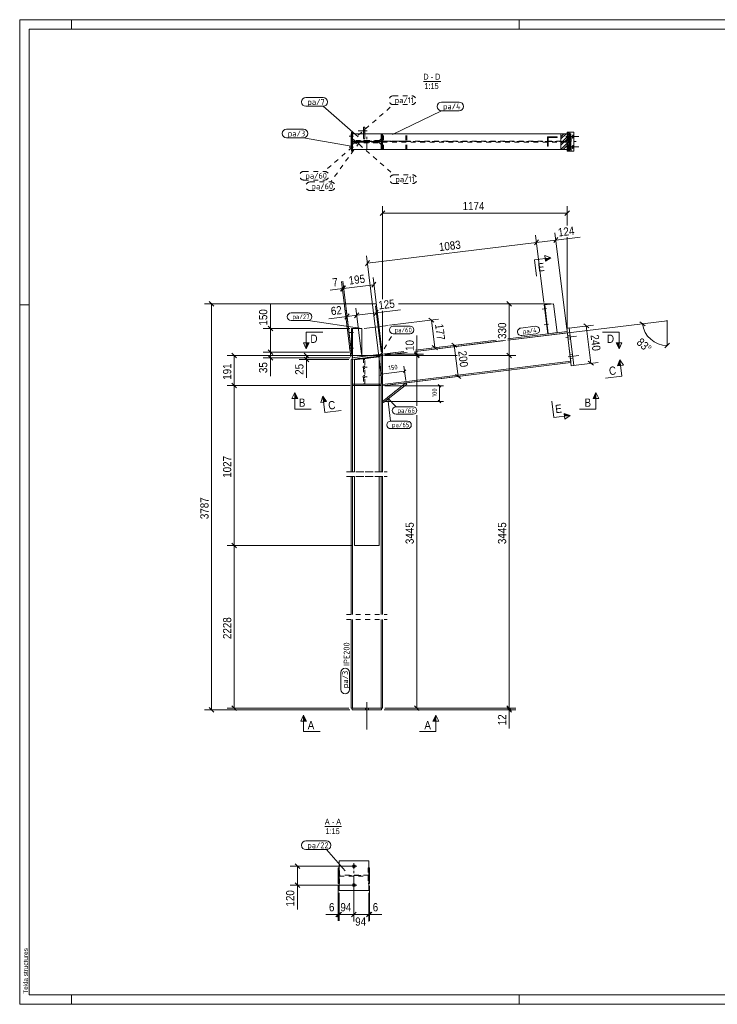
# Model space of a CAD drawing. Header units: millimetres. Extents: x 1 to 593, y 1 to 419.
# Tile 1 of 3: x 1 to 297, y 1 to 419. Entities that reach past the tile are written whole.
import ezdxf

# ---------------------------------------------------------------- set-up
doc = ezdxf.new("R2010")
doc.units = ezdxf.units.MM
for name, pattern in [('XKITLINE00', [0]), ('XKITLINE02', [4, 2, -2]), ('XKITLINE03', [6, 3, -1, 1, -1])]:
    doc.linetypes.add(name, pattern=pattern)
for name, color, linetype, lineweight in [('Bemassung', 1, 'Continuous', 0), ('Schnitt', 6, 'Continuous', 0), ('Schrauben', 7, 'Continuous', 0), ('Teil', 7, 'Continuous', 0), ('Text', 5, 'Continuous', 0), ('Ueberschrift', 7, 'Continuous', 0), ('Zeichnungsrahmen', 3, 'Continuous', 0)]:
    doc.layers.add(name, color=color, linetype=linetype, lineweight=lineweight)
doc.styles.add('ARIAL', font='ARIAL.TTF')
doc.styles.add('ISOCPEUR', font='ISOCPEUR.TTF')

msp = doc.modelspace()

# ---------------------------------------------------------------- hatches: boundary and pattern name
at = {"layer": 'Schnitt'}
for points in [[(223.92, 317.66), (226.4, 317.96), (224.07, 316.42)], [(123.86, 281.8), (122.61, 279.3), (122.61, 281.8)], [(255.31, 281.8), (255.31, 279.3), (254.06, 281.8)], [(254.67, 272), (255.61, 274.63), (255.91, 272.15)], [(117.7, 258.17), (117.7, 260.67), (118.95, 258.17)], [(129.98, 256.69), (129.67, 259.17), (131.22, 256.84)], [(244.28, 258.17), (245.53, 260.67), (245.53, 258.17)], [(232, 251.85), (234.63, 250.92), (232.15, 250.61)], [(121.47, 121.27), (121.47, 123.77), (122.72, 121.27)], [(176.32, 121.27), (177.57, 123.77), (177.57, 121.27)]]:
    msp.add_hatch(color=256, dxfattribs=at).paths.add_polyline_path(points, flags=17)

# ---------------------------------------------------------------- linework, layer by layer
at = {"layer": 'Bemassung', "linetype": 'XKITLINE00', "lineweight": 0}
for p, q in [((154.98, 300.4), (154.98, 339.89)), ((233.27, 331.6), (233.27, 339.89)), ((155.97, 337.83), (153.99, 335.85)), ((154.98, 336.84), (233.27, 336.84)), ((234.26, 337.83), (232.28, 335.85)), ((223.41, 298.89), (219.9, 327.49)), ((223.41, 298.89), (219.9, 327.49)), ((229.36, 326.58), (227.64, 324.37)), ((233.14, 287.66), (228.13, 328.5)), ((228.5, 325.47), (238.84, 326.74)), ((228.5, 325.47), (238.84, 326.74)), ((233.27, 287.67), (233.27, 326.66)), ((148.59, 315.66), (220.27, 324.46)), ((221.13, 325.57), (219.41, 323.36)), ((221.13, 325.57), (219.41, 323.36)), ((220.27, 324.46), (228.5, 325.47)), ((154.86, 264.61), (148.22, 318.69)), ((149.45, 316.76), (147.73, 314.56)), ((154.86, 277.38), (150.91, 309.52)), ((138.81, 305.96), (137.09, 303.75)), ((139.28, 306.02), (137.55, 303.81)), ((139.28, 306.02), (137.55, 303.81)), ((141.53, 275.74), (137.58, 307.88)), ((141.91, 276.46), (138.04, 307.94)), ((141.91, 276.46), (138.04, 307.94)), ((138.41, 304.91), (151.28, 306.49)), ((152.15, 307.6), (150.42, 305.39)), ((137.95, 304.86), (132.77, 304.22)), ((137.95, 304.86), (132.77, 304.22)), ((137.95, 304.86), (138.41, 304.91)), ((138.58, 298.39), (79.38, 298.39)), ((81.44, 299.38), (83.42, 297.4)), ((82.43, 125.97), (82.43, 298.39)), ((107.35, 287.85), (107.35, 298.26)), ((107.35, 287.85), (107.35, 298.26)), ((138.6, 298.39), (138.58, 298.39)), ((152.43, 298.39), (138.6, 298.39)), ((154.31, 277.98), (151.91, 297.55)), ((226.5, 298.39), (161.68, 298.39)), ((226.5, 298.39), (205.67, 298.39)), ((207.73, 299.38), (209.71, 297.4)), ((208.72, 276.38), (208.72, 298.39)), ((139.88, 293), (132.12, 292.05)), ((139.88, 293), (132.12, 292.05)), ((140.74, 294.11), (139.01, 291.9)), ((141.91, 276.46), (139.5, 296.03)), ((139.88, 293), (143.99, 293.51)), ((144.86, 294.61), (143.13, 292.41)), ((144.86, 294.61), (143.13, 292.41)), ((146.03, 276.96), (143.62, 296.54)), ((146.03, 276.96), (143.62, 296.54)), ((143.99, 293.51), (152.28, 294.53)), ((153.14, 295.63), (151.42, 293.42)), ((152.28, 294.53), (162.62, 295.8)), ((152.28, 294.53), (162.62, 295.8)), ((154.98, 277.38), (154.98, 295.46)), ((106.36, 288.84), (108.34, 286.86)), ((147.14, 287.97), (157.37, 289.22)), ((157.92, 289.29), (178.71, 291.84)), ((176.79, 290.61), (174.58, 292.33)), ((175.69, 291.47), (177.12, 279.77)), ((208.12, 282.91), (265.27, 289.93)), ((234.1, 288.11), (244.45, 289.38)), ((242.52, 288.15), (240.32, 289.87)), ((241.42, 289.01), (243.37, 273.13)), ((264.17, 290.79), (266.38, 289.06)), ((265.27, 289.93), (275.69, 291.21)), ((275.69, 280.71), (275.69, 291.21)), ((141.15, 287.85), (104.3, 287.85)), ((107.35, 277.85), (107.35, 287.85)), ((169.52, 277.06), (169.52, 284.87)), ((169.52, 277.06), (169.52, 284.87)), ((168.92, 278.1), (207.16, 282.79)), ((168.92, 278.77), (188.45, 281.17)), ((168.92, 278.77), (180.15, 280.15)), ((178.23, 278.91), (176.02, 280.64)), ((186.53, 279.93), (184.32, 281.66)), ((185.42, 280.79), (187.05, 267.56)), ((274.7, 279.72), (276.68, 281.7)), ((153.98, 276.38), (89.01, 276.38)), ((91.07, 277.37), (93.05, 275.39)), ((92.06, 263.67), (92.06, 276.38)), ((140.81, 277.85), (104.3, 277.85)), ((140.81, 277.85), (104.3, 277.85)), ((106.36, 278.84), (108.34, 276.86)), ((106.36, 278.84), (108.34, 276.86)), ((106.36, 276.47), (108.34, 274.49)), ((107.35, 275.48), (107.35, 277.85)), ((153.98, 276.38), (119.64, 276.38)), ((121.7, 277.37), (123.68, 275.39)), ((122.69, 274.75), (122.69, 276.38)), ((143.02, 275.59), (164.02, 278.17)), ((155.97, 277.18), (164.02, 278.17)), ((155.97, 276.51), (165.44, 277.67)), ((155.98, 277.06), (172.32, 277.06)), ((155.98, 276.38), (186.57, 276.38)), ((155.98, 276.38), (186.57, 276.38)), ((155.98, 276.38), (172.32, 276.38)), ((155.98, 276.38), (172.32, 276.38)), ((168.53, 278.05), (170.51, 276.07)), ((168.53, 277.37), (170.51, 275.39)), ((168.53, 277.37), (170.51, 275.39)), ((169.52, 276.38), (169.52, 277.06)), ((169.52, 255.09), (169.52, 276.38)), ((191.51, 276.38), (211.52, 276.38)), ((191.51, 276.38), (211.52, 276.38)), ((207.73, 277.37), (209.71, 275.39)), ((207.73, 277.37), (209.71, 275.39)), ((208.72, 126.77), (208.72, 276.38)), ((141.15, 275.48), (104.3, 275.48)), ((107.35, 275.48), (107.35, 267.66)), ((107.35, 275.48), (107.35, 267.66)), ((140.65, 274.75), (119.64, 274.75)), ((121.7, 275.74), (123.68, 273.76)), ((122.69, 274.75), (122.69, 266.93)), ((122.69, 274.75), (122.69, 266.93)), ((164.78, 265.83), (164.04, 271.93)), ((236.05, 272.23), (246.4, 273.5)), ((244.47, 272.27), (242.27, 273.99)), ((154.87, 269.2), (153.88, 267.94)), ((154.86, 264.61), (154.11, 270.71)), ((154.37, 268.57), (164.3, 269.79)), ((155.97, 263.74), (190.08, 267.93)), ((164.79, 270.42), (163.81, 269.16)), ((188.15, 266.7), (185.95, 268.42)), ((141.21, 263.67), (89.01, 263.67)), ((141.21, 263.67), (89.01, 263.67)), ((91.07, 264.66), (93.05, 262.68)), ((91.07, 264.66), (93.05, 262.68)), ((92.06, 195.77), (92.06, 263.67)), ((155.98, 263.62), (180.76, 263.62)), ((178.59, 264.19), (179.72, 263.06)), ((179.16, 256.96), (179.16, 263.62)), ((155.98, 256.96), (180.76, 256.96)), ((178.59, 257.52), (179.72, 256.39)), ((169.52, 126.77), (169.52, 251.09)), ((91.07, 196.76), (93.05, 194.78)), ((91.07, 196.76), (93.05, 194.78)), ((142.05, 195.77), (89.01, 195.77)), ((142.05, 195.77), (89.01, 195.77)), ((92.06, 126.77), (92.06, 195.77)), ((141.05, 125.97), (79.38, 125.97)), ((81.44, 126.96), (83.42, 124.98)), ((140.65, 126.77), (89.01, 126.77)), ((91.07, 127.76), (93.05, 125.78)), ((155.58, 125.97), (211.52, 125.97)), ((155.98, 126.77), (211.52, 126.77)), ((155.98, 126.77), (211.52, 126.77)), ((155.98, 126.77), (172.32, 126.77)), ((168.53, 127.76), (170.51, 125.78)), ((207.73, 127.76), (209.71, 125.78)), ((207.73, 127.76), (209.71, 125.78)), ((207.73, 126.96), (209.71, 124.98)), ((208.72, 125.97), (208.72, 126.77)), ((208.72, 125.97), (208.72, 118.15)), ((208.72, 125.97), (208.72, 118.15)), ((141.81, 59.62), (115.76, 59.62)), ((117.82, 60.61), (119.8, 58.63)), ((118.81, 51.62), (118.81, 59.62)), ((141.81, 51.62), (115.76, 51.62)), ((117.82, 52.61), (119.8, 50.63)), ((118.81, 51.62), (118.81, 41.2)), ((118.81, 51.62), (118.81, 41.2)), ((136.14, 51.28), (136.14, 36.38)), ((142.81, 50.62), (142.81, 38.58)), ((142.81, 50.62), (142.81, 44.68)), ((149.48, 51.28), (149.48, 36.38)), ((136.54, 48.28), (136.54, 44.68)), ((136.54, 48.28), (136.54, 36.38)), ((149.08, 48.28), (149.08, 36.13)), ((149.08, 48.28), (149.08, 38.58)), ((136.14, 39.18), (130.92, 39.18)), ((136.14, 39.18), (130.92, 39.18)), ((136.74, 39.78), (135.15, 38.19)), ((137.53, 40.17), (135.55, 38.19)), ((137.14, 39.78), (135.55, 38.19)), ((136.14, 39.18), (136.54, 39.18)), ((136.54, 39.78), (136.54, 36.38)), ((136.54, 39.18), (142.81, 39.18)), ((143.8, 40.17), (141.82, 38.19)), ((143.8, 40.17), (141.82, 38.19)), ((142.81, 39.78), (142.81, 36.13)), ((142.81, 39.18), (149.08, 39.18)), ((150.07, 40.17), (148.09, 38.19)), ((150.07, 40.17), (148.48, 38.58)), ((150.47, 40.17), (148.88, 38.58)), ((149.08, 39.18), (149.48, 39.18)), ((149.48, 39.18), (154.7, 39.18)), ((149.48, 39.18), (154.7, 39.18))]:
    msp.add_line(p, q, dxfattribs=at)
msp.add_arc((275.69, 291.21), 10.5, 187, 270, dxfattribs=at)
at = {"layer": 'Bemassung'}
for p in [(154.98, 336.84), (233.27, 336.84), (220.27, 324.46), (220.27, 324.46), (228.5, 325.47), (148.59, 315.66), (151.28, 306.49), (137.95, 304.86), (138.41, 304.91), (138.41, 304.91), (82.43, 298.39), (208.72, 298.39), (139.88, 293), (143.99, 293.51), (143.99, 293.51), (152.28, 294.53), (175.69, 291.47), (241.42, 289.01), (265.27, 289.93), (275.69, 291.21), (107.35, 287.85), (185.42, 280.79), (275.69, 280.71), (92.06, 276.38), (107.35, 277.85), (107.35, 277.85), (122.69, 276.38), (169.52, 277.06), (169.52, 276.38), (169.52, 276.38), (177.12, 279.77), (208.72, 276.38), (208.72, 276.38), (107.35, 275.48), (122.69, 274.75), (243.37, 273.13), (154.37, 268.57), (164.3, 269.79), (187.05, 267.56), (92.06, 263.67), (92.06, 263.67), (179.16, 263.62), (179.16, 256.96), (92.06, 195.77), (92.06, 195.77), (82.43, 125.97), (92.06, 126.77), (169.52, 126.77), (208.72, 126.77), (208.72, 126.77), (208.72, 125.97), (118.81, 59.62), (118.81, 51.62), (136.14, 39.18), (136.54, 39.18), (136.54, 39.18), (142.81, 39.18), (142.81, 39.18), (149.08, 39.18), (149.08, 39.18), (149.48, 39.18)]:
    msp.add_point(p, dxfattribs=at)
at = {"layer": 'Schnitt', "linetype": 'XKITLINE00', "lineweight": 0}
for p, q in [((219.45, 317.11), (226.4, 317.96)), ((224.07, 316.42), (223.77, 318.9)), ((223.77, 318.9), (226.4, 317.96)), ((226.4, 317.96), (224.07, 316.42)), ((219.45, 317.11), (220.31, 310.16)), ((122.61, 286.3), (129.61, 286.3)), ((122.61, 286.3), (122.61, 279.3)), ((255.31, 286.3), (248.31, 286.3)), ((255.31, 286.3), (255.31, 279.3)), ((122.61, 279.3), (121.36, 281.8)), ((123.86, 281.8), (121.36, 281.8)), ((122.61, 279.3), (123.86, 281.8)), ((254.06, 281.8), (256.56, 281.8)), ((255.31, 279.3), (254.06, 281.8)), ((256.56, 281.8), (255.31, 279.3)), ((255.61, 274.63), (254.67, 272)), ((254.67, 272), (257.16, 272.31)), ((255.61, 274.63), (257.16, 272.31)), ((256.46, 267.69), (255.61, 274.63)), ((256.46, 267.69), (249.52, 266.83)), ((116.45, 258.17), (117.7, 260.67)), ((117.7, 260.67), (118.95, 258.17)), ((117.7, 253.67), (117.7, 260.67)), ((128.74, 256.54), (129.67, 259.17)), ((129.67, 259.17), (131.22, 256.84)), ((130.53, 252.22), (129.67, 259.17)), ((245.53, 260.67), (244.28, 258.17)), ((245.53, 260.67), (246.78, 258.17)), ((245.53, 253.67), (245.53, 260.67)), ((118.95, 258.17), (116.45, 258.17)), ((131.22, 256.84), (128.74, 256.54)), ((227.69, 250.06), (226.83, 257.01)), ((244.28, 258.17), (246.78, 258.17)), ((117.7, 253.67), (124.7, 253.67)), ((130.53, 252.22), (137.47, 253.08)), ((227.69, 250.06), (234.63, 250.92)), ((234.63, 250.92), (232, 251.85)), ((232, 251.85), (232.3, 249.37)), ((234.63, 250.92), (232.3, 249.37)), ((245.53, 253.67), (238.53, 253.67)), ((120.22, 121.27), (121.47, 123.77)), ((122.72, 121.27), (120.22, 121.27)), ((121.47, 123.77), (122.72, 121.27)), ((121.47, 116.77), (121.47, 123.77)), ((177.57, 123.77), (176.32, 121.27)), ((176.32, 121.27), (178.82, 121.27)), ((177.57, 123.77), (178.82, 121.27)), ((177.57, 116.77), (177.57, 123.77)), ((121.47, 116.77), (128.47, 116.77)), ((177.57, 116.77), (170.57, 116.77))]:
    msp.add_line(p, q, dxfattribs=at)
at = {"layer": 'Schrauben', "linetype": 'XKITLINE00', "lineweight": 0}
for p, q in [((147.38, 372.22), (146.85, 372.22)), ((147.38, 372.22), (146.85, 372.22)), ((142.68, 369.57), (140.81, 369.57)), ((142.68, 369.57), (140.81, 369.57)), ((142.15, 370.04), (141.81, 370.04)), ((142.15, 370.04), (141.81, 370.04)), ((142.15, 369.1), (141.81, 369.1)), ((142.15, 369.1), (141.81, 369.1)), ((148.45, 371.76), (144.58, 371.76)), ((148.45, 371.76), (144.58, 371.76)), ((147.38, 371.29), (146.85, 371.29)), ((147.38, 371.29), (146.85, 371.29)), ((232.71, 369.44), (237.21, 369.44)), ((233.72, 369.44), (238.22, 369.44)), ((234.56, 369.81), (234.54, 369.47)), ((234.54, 369.47), (234.55, 369.12)), ((234.55, 369.12), (234.6, 368.77)), ((234.63, 370.17), (234.56, 369.81)), ((234.6, 368.77), (234.63, 368.7)), ((234.67, 370.1), (234.63, 370.17)), ((234.63, 368.7), (234.71, 369.06)), ((234.71, 369.75), (234.67, 370.1)), ((234.72, 369.4), (234.71, 369.75)), ((234.71, 369.06), (234.72, 369.4)), ((235.56, 369.81), (235.55, 369.47)), ((235.55, 369.47), (235.56, 369.12)), ((235.64, 370.17), (235.56, 369.81)), ((235.56, 369.12), (235.6, 368.77)), ((235.6, 368.77), (235.64, 368.7)), ((235.68, 370.1), (235.64, 370.17)), ((235.64, 368.7), (235.72, 369.06)), ((235.72, 369.75), (235.68, 370.1)), ((235.73, 369.4), (235.72, 369.75)), ((235.72, 369.06), (235.73, 369.4)), ((142.68, 364.9), (140.81, 364.9)), ((142.68, 364.9), (140.81, 364.9)), ((142.15, 365.37), (141.81, 365.37)), ((142.15, 365.37), (141.81, 365.37)), ((142.15, 364.44), (141.81, 364.44)), ((142.15, 364.44), (141.81, 364.44)), ((232.71, 365.04), (237.21, 365.04)), ((233.72, 365.04), (238.22, 365.04)), ((234.56, 365.41), (234.54, 365.07)), ((234.54, 365.07), (234.55, 364.72)), ((234.55, 364.72), (234.6, 364.37)), ((234.63, 365.77), (234.56, 365.41)), ((234.6, 364.37), (234.63, 364.3)), ((234.67, 365.7), (234.63, 365.77)), ((234.63, 364.3), (234.71, 364.66)), ((234.71, 365.35), (234.67, 365.7)), ((234.72, 365), (234.71, 365.35)), ((234.71, 364.66), (234.72, 365)), ((235.56, 365.41), (235.55, 365.07)), ((235.55, 365.07), (235.56, 364.72)), ((235.64, 365.77), (235.56, 365.41)), ((235.56, 364.72), (235.6, 364.37)), ((235.6, 364.37), (235.64, 364.3)), ((235.68, 365.7), (235.64, 365.77)), ((235.64, 364.3), (235.72, 364.66)), ((235.72, 365.35), (235.68, 365.7)), ((235.73, 365), (235.72, 365.35)), ((235.72, 364.66), (235.73, 365)), ((224.53, 296.34), (222.68, 296.11)), ((223.95, 296.74), (223.68, 296.71)), ((224.06, 295.81), (223.79, 295.78)), ((225.34, 289.73), (223.49, 289.5)), ((224.76, 290.12), (224.49, 290.09)), ((224.87, 289.2), (224.61, 289.16)), ((142.68, 286.18), (140.81, 286.18)), ((142.68, 286.18), (140.81, 286.18)), ((142.15, 286.65), (141.81, 286.65)), ((142.15, 286.65), (141.81, 286.65)), ((142.15, 285.71), (141.81, 285.71)), ((142.15, 285.71), (141.81, 285.71)), ((232.71, 284.05), (237.21, 284.6)), ((232.71, 284.05), (237.21, 284.6)), ((233.49, 284.88), (234.54, 285.01)), ((233.49, 284.88), (234.54, 285.01)), ((233.66, 283.43), (234.72, 283.56)), ((233.66, 283.43), (234.72, 283.56)), ((142.68, 279.51), (140.81, 279.51)), ((142.68, 279.51), (140.81, 279.51)), ((142.15, 279.98), (141.81, 279.98)), ((142.15, 279.98), (141.81, 279.98)), ((142.15, 279.05), (141.81, 279.05)), ((142.15, 279.05), (141.81, 279.05)), ((233.72, 275.84), (238.22, 276.4)), ((233.72, 275.84), (238.22, 276.4)), ((234.49, 276.68), (235.55, 276.81)), ((234.49, 276.68), (235.55, 276.81)), ((234.67, 275.22), (235.73, 275.35)), ((234.67, 275.22), (235.73, 275.35)), ((147.68, 125.97), (147.68, 126.77)), ((147.68, 125.97), (147.68, 126.77)), ((148.31, 117.63), (148.31, 129.3)), ((148.31, 117.63), (148.31, 129.3)), ((148.95, 125.97), (148.95, 126.77)), ((148.95, 125.97), (148.95, 126.77)), ((144.08, 59.62), (141.54, 59.62)), ((142.81, 60.88), (142.81, 58.35)), ((144.08, 51.62), (141.54, 51.62)), ((142.81, 52.88), (142.81, 50.35))]:
    msp.add_line(p, q, dxfattribs=at)
at = {"layer": 'Schrauben', "linetype": 'XKITLINE02', "lineweight": 0}
for p, q in [((147.38, 271.91), (146.85, 271.91)), ((148.45, 271.44), (144.58, 271.44)), ((147.38, 270.97), (146.85, 270.97)), ((147.38, 267.91), (146.85, 267.91)), ((148.45, 267.44), (144.58, 267.44)), ((147.38, 266.97), (146.85, 266.97))]:
    msp.add_line(p, q, dxfattribs=at)
at = {"layer": 'Schrauben', "linetype": 'XKITLINE00', "lineweight": 0}
for centre in [(142.81, 59.62), (142.81, 51.62)]:
    msp.add_circle(centre, 0.633, dxfattribs=at)
at = {"layer": 'Teil', "linetype": 'XKITLINE00', "lineweight": 0}
for p, q in [((146.85, 373.42), (146.85, 370.57)), ((147.38, 373.42), (146.85, 373.42)), ((147.38, 370.57), (147.38, 373.42)), ((141.65, 370.57), (141.81, 370.57)), ((141.65, 370.57), (141.65, 363.9)), ((142.07, 371.24), (141.81, 370.98)), ((141.96, 371.24), (141.81, 371.09)), ((141.81, 363.24), (141.81, 371.24)), ((141.81, 371.24), (142.15, 371.24)), ((142.15, 371.09), (141.81, 370.76)), ((142.15, 370.98), (141.81, 370.64)), ((142.15, 370.75), (141.81, 370.42)), ((142.15, 370.64), (141.81, 370.31)), ((142.15, 370.42), (141.81, 370.08)), ((142.15, 370.3), (141.81, 369.97)), ((142.15, 370.08), (141.81, 369.75)), ((142.15, 369.97), (141.81, 369.63)), ((142.15, 369.74), (141.81, 369.41)), ((142.15, 369.63), (141.81, 369.3)), ((142.15, 369.41), (141.81, 369.07)), ((142.15, 369.29), (141.81, 368.96)), ((142.15, 369.07), (141.81, 368.74)), ((142.15, 368.96), (141.81, 368.62)), ((142.15, 368.73), (141.81, 368.4)), ((142.15, 368.62), (141.81, 368.29)), ((142.15, 368.4), (141.81, 368.06)), ((142.15, 368.28), (141.81, 367.95)), ((142.15, 368.06), (141.81, 367.73)), ((142.15, 367.95), (141.81, 367.61)), ((142.15, 371.24), (142.15, 363.24)), ((142.15, 370.57), (154.52, 370.57)), ((154.44, 363.9), (154.44, 370.57)), ((154.52, 363.9), (154.52, 370.57)), ((154.98, 370.57), (154.52, 370.57)), ((154.98, 363.9), (154.98, 370.57)), ((154.98, 370.57), (233.31, 370.57)), ((224.95, 365.24), (224.95, 369.24)), ((224.95, 369.24), (228.98, 369.24)), ((225.26, 368.97), (224.99, 369.24)), ((225.22, 365.24), (225.22, 368.97)), ((225.22, 368.97), (228.98, 368.97)), ((225.3, 368.97), (225.3, 365.24)), ((226.61, 368.97), (226.34, 369.24)), ((228.98, 369.24), (229.01, 369.24)), ((228.98, 369.24), (228.98, 368.97)), ((229.01, 368.97), (228.98, 368.97)), ((229.01, 369.24), (229.01, 368.97)), ((230.65, 369.27), (231.94, 370.57)), ((230.65, 368.38), (232.84, 370.57)), ((230.65, 363.9), (230.65, 370.57)), ((230.65, 366.59), (233.31, 369.25)), ((230.65, 365.69), (233.31, 368.35)), ((233.31, 370.84), (233.71, 371.24)), ((233.31, 370.47), (234.07, 371.24)), ((233.31, 363.24), (233.31, 371.24)), ((236.11, 371.24), (233.31, 371.24)), ((233.31, 369.75), (234.38, 370.82)), ((233.31, 363.9), (233.31, 370.57)), ((233.31, 369.39), (234.38, 370.46)), ((233.31, 368.66), (234.38, 369.74)), ((233.31, 368.3), (234.38, 369.38)), ((233.31, 367.58), (234.38, 368.65)), ((233.31, 367.22), (234.38, 368.29)), ((234.38, 371.24), (234.38, 363.24)), ((236.11, 371.24), (236.11, 363.24)), ((141.65, 363.9), (141.81, 363.9)), ((142.15, 367.72), (141.81, 367.39)), ((142.15, 367.61), (141.81, 367.28)), ((142.15, 367.39), (141.81, 367.05)), ((142.15, 367.27), (141.81, 366.94)), ((142.15, 367.05), (141.81, 366.72)), ((142.15, 366.94), (141.81, 366.6)), ((142.15, 366.71), (141.81, 366.38)), ((142.15, 366.6), (141.81, 366.27)), ((142.15, 366.38), (141.81, 366.04)), ((142.15, 366.26), (141.81, 365.93)), ((142.15, 366.04), (141.81, 365.7)), ((142.15, 365.93), (141.81, 365.59)), ((142.15, 365.7), (141.81, 365.37)), ((142.15, 365.59), (141.81, 365.26)), ((142.15, 365.36), (141.81, 365.03)), ((142.15, 365.25), (141.81, 364.92)), ((142.15, 365.03), (141.81, 364.69)), ((142.15, 364.92), (141.81, 364.58)), ((142.15, 364.69), (141.81, 364.36)), ((142.15, 364.58), (141.81, 364.25)), ((142.15, 364.35), (141.81, 364.02)), ((142.15, 364.24), (141.81, 363.91)), ((142.15, 364.02), (141.81, 363.68)), ((142.15, 363.91), (141.81, 363.57)), ((142.15, 363.68), (141.81, 363.35)), ((142.32, 367.24), (142.15, 367.4)), ((142.15, 367.07), (142.15, 367.4)), ((142.15, 367.4), (146.15, 367.4)), ((142.26, 367.07), (142.15, 367.18)), ((146.15, 367.07), (142.15, 367.07)), ((154.52, 363.9), (142.15, 363.9)), ((142.32, 367.35), (142.26, 367.4)), ((142.6, 367.07), (142.32, 367.35)), ((142.48, 367.07), (142.32, 367.24)), ((142.82, 367.07), (142.49, 367.4)), ((142.93, 367.07), (142.6, 367.4)), ((143.16, 367.07), (142.82, 367.4)), ((143.27, 367.07), (142.94, 367.4)), ((143.49, 367.07), (143.16, 367.4)), ((143.61, 367.07), (143.27, 367.4)), ((143.83, 367.07), (143.5, 367.4)), ((143.94, 367.07), (143.61, 367.4)), ((144.17, 367.07), (143.83, 367.4)), ((144.28, 367.07), (143.95, 367.4)), ((144.5, 367.07), (144.17, 367.4)), ((144.62, 367.07), (144.28, 367.4)), ((144.84, 367.07), (144.51, 367.4)), ((144.95, 367.07), (144.62, 367.4)), ((145.18, 367.07), (144.84, 367.4)), ((145.29, 367.07), (144.96, 367.4)), ((145.51, 367.07), (145.18, 367.4)), ((145.63, 367.07), (145.29, 367.4)), ((145.85, 367.07), (145.52, 367.4)), ((145.96, 367.07), (145.63, 367.4)), ((146.15, 367.11), (145.85, 367.4)), ((146.15, 367.22), (145.97, 367.4)), ((146.15, 367.07), (146.15, 367.4)), ((154.98, 363.9), (154.52, 363.9)), ((233.31, 363.9), (154.98, 363.9)), ((225.22, 366.31), (224.95, 366.58)), ((224.95, 366.58), (224.95, 366.58)), ((224.95, 365.24), (224.95, 365.24)), ((224.95, 365.24), (224.95, 365.24)), ((225.3, 365.24), (224.95, 365.24)), ((230.65, 363.9), (233.31, 366.56)), ((231.54, 363.9), (233.31, 365.66)), ((233.31, 366.49), (234.38, 367.57)), ((233.31, 366.13), (234.38, 367.21)), ((233.31, 365.41), (234.38, 366.48)), ((233.31, 365.04), (234.38, 366.12)), ((233.31, 364.32), (234.38, 365.4)), ((233.31, 363.96), (234.38, 365.03)), ((233.31, 363.24), (234.38, 364.31)), ((233.67, 363.24), (234.38, 363.95)), ((142.15, 363.57), (141.81, 363.24)), ((142.15, 363.24), (141.81, 363.24)), ((142.15, 363.34), (142.04, 363.24)), ((233.31, 363.24), (233.31, 363.24)), ((236.11, 363.24), (233.31, 363.24)), ((233.67, 363.24), (233.67, 363.24)), ((227.5, 298.39), (223.53, 297.9)), ((223.53, 297.9), (225.04, 285.66)), ((223.8, 297.93), (225.3, 285.69)), ((227.5, 298.39), (229.01, 286.15)), ((141.81, 287.85), (142.15, 287.85)), ((141.81, 287.85), (141.81, 277.85)), ((142.15, 287.85), (146.15, 287.85)), ((142.15, 277.85), (142.15, 287.85)), ((146.15, 287.85), (146.15, 275.97)), ((233.27, 286.67), (208.12, 283.58)), ((233.34, 286.11), (208.12, 283.01)), ((234.16, 288.12), (233.1, 287.99)), ((233.1, 287.99), (235.05, 272.11)), ((236.11, 272.24), (234.16, 288.12)), ((203.22, 282.98), (168.92, 278.77)), ((206.34, 282.79), (168.92, 278.2)), ((141.81, 277.85), (142.15, 277.85)), ((142.03, 275.47), (154.44, 276.99)), ((154.52, 276.33), (142.11, 274.8)), ((142.15, 277.85), (142.15, 275.48)), ((154.98, 276.38), (154.41, 276.31)), ((154.41, 276.31), (154.41, 227.1)), ((154.44, 276.99), (154.52, 276.33)), ((164.02, 278.17), (154.98, 277.06)), ((164.62, 277.67), (154.98, 276.48)), ((154.98, 276.42), (154.98, 277.06)), ((154.98, 276.38), (154.98, 276.42)), ((154.98, 227.1), (154.98, 276.38)), ((142.21, 274.82), (141.65, 274.75)), ((141.65, 274.75), (141.65, 227.1)), ((142.11, 274.8), (142.03, 275.47)), ((142.21, 274.82), (142.21, 227.1)), ((153.58, 275.88), (143.05, 274.59)), ((143.05, 274.59), (143.05, 264.34)), ((153.58, 275.88), (153.58, 264.34)), ((234.82, 274), (154.98, 264.19)), ((154.98, 263.62), (234.89, 273.43)), ((235.05, 272.11), (236.11, 272.24)), ((142.21, 263.67), (142.21, 264.34)), ((142.21, 264.34), (154.41, 264.34)), ((154.41, 263.67), (142.21, 263.67)), ((143.05, 263.67), (143.05, 227.1)), ((153.58, 263.67), (153.58, 227.1)), ((154.41, 264.34), (154.41, 263.67)), ((164.91, 264.84), (154.98, 256.96)), ((154.98, 264.19), (154.98, 263.62)), ((165.32, 264.32), (155.4, 256.43)), ((164.91, 264.84), (165.32, 264.32)), ((154.98, 256.96), (155.4, 256.43)), ((141.65, 225.1), (141.65, 166.43)), ((142.21, 225.1), (142.21, 166.43)), ((143.05, 225.1), (143.05, 195.77)), ((153.58, 225.1), (153.58, 195.77)), ((154.41, 225.1), (154.41, 166.43)), ((154.98, 166.43), (154.98, 225.1)), ((153.58, 195.77), (143.05, 195.77)), ((141.65, 164.43), (141.65, 126.77)), ((142.21, 164.43), (142.21, 126.77)), ((154.41, 164.43), (154.41, 126.77)), ((154.98, 126.77), (154.98, 164.43)), ((141.65, 126.77), (142.05, 126.77)), ((154.58, 126.77), (142.05, 126.77)), ((142.05, 126.77), (142.05, 125.97)), ((154.58, 125.97), (142.05, 125.97)), ((154.98, 126.77), (154.58, 126.77)), ((154.58, 126.77), (154.58, 125.97)), ((136.14, 58.95), (136.54, 58.95)), ((136.14, 58.95), (136.14, 52.28)), ((149.08, 61.95), (136.54, 61.95)), ((136.54, 61.95), (136.54, 49.28)), ((149.08, 61.95), (149.08, 49.28)), ((149.48, 58.95), (149.08, 58.95)), ((149.48, 52.28), (149.48, 58.95)), ((136.14, 52.28), (136.54, 52.28)), ((149.48, 52.28), (149.08, 52.28)), ((149.08, 49.28), (136.54, 49.28))]:
    msp.add_line(p, q, dxfattribs=at)
at = {"layer": 'Teil', "linetype": 'XKITLINE02', "lineweight": 0}
for p, q in [((141.81, 370.57), (142.21, 370.57)), ((142.03, 370.57), (142.15, 370.57)), ((142.03, 363.9), (142.03, 370.57)), ((142.11, 363.9), (142.11, 370.57)), ((142.21, 368.49), (142.21, 370.57)), ((142.21, 370.57), (154.41, 370.57)), ((142.21, 367.42), (142.21, 370.57)), ((143.01, 367.69), (142.21, 368.49)), ((146.85, 370.57), (146.85, 367.69)), ((146.85, 368.36), (147.38, 368.36)), ((147.38, 370.57), (147.38, 367.69)), ((154.41, 368.49), (153.61, 367.69)), ((154.41, 370.57), (154.41, 368.49)), ((154.41, 370.57), (154.41, 367.42)), ((154.41, 370.57), (154.44, 370.57)), ((154.52, 370.57), (154.44, 370.57)), ((165.32, 370.57), (154.98, 370.57)), ((154.98, 363.9), (154.98, 370.57)), ((154.98, 363.9), (154.98, 370.57)), ((155.4, 363.9), (155.4, 370.57)), ((164.91, 363.9), (164.91, 370.57)), ((165.32, 363.9), (165.32, 370.57)), ((225.04, 365.24), (225.04, 369.24)), ((234.89, 370.57), (233.31, 370.57)), ((233.34, 367.42), (233.34, 370.57)), ((234.82, 370.57), (234.82, 367.42)), ((234.89, 363.9), (234.89, 370.57)), ((235.05, 363.24), (235.05, 371.24)), ((141.81, 363.9), (142.21, 363.9)), ((142.15, 363.9), (142.03, 363.9)), ((154.41, 367.42), (142.21, 367.42)), ((142.21, 363.9), (142.21, 367.05)), ((142.21, 367.05), (154.41, 367.05)), ((142.21, 365.98), (143.01, 366.78)), ((142.21, 363.9), (142.21, 365.98)), ((154.41, 363.9), (142.21, 363.9)), ((153.61, 367.69), (143.01, 367.69)), ((143.01, 366.78), (153.61, 366.78)), ((153.58, 367.69), (143.05, 367.69)), ((143.05, 367.69), (143.05, 367.42)), ((143.05, 367.42), (153.58, 367.42)), ((153.58, 367.05), (143.05, 367.05)), ((143.05, 367.05), (143.05, 366.78)), ((143.05, 366.78), (153.58, 366.78)), ((146.85, 367.69), (147.38, 367.69)), ((153.58, 367.42), (153.58, 367.69)), ((153.58, 366.78), (153.58, 367.05)), ((153.61, 366.78), (154.41, 365.98)), ((154.41, 367.05), (154.41, 363.9)), ((154.41, 365.98), (154.41, 363.9)), ((154.41, 363.9), (154.44, 363.9)), ((154.52, 363.9), (154.44, 363.9)), ((154.98, 367.44), (164.91, 367.44)), ((154.98, 367.44), (154.98, 367.04)), ((154.98, 367.44), (154.98, 367.04)), ((234.82, 367.42), (154.98, 367.42)), ((154.98, 367.05), (234.82, 367.05)), ((154.98, 367.04), (164.91, 367.04)), ((154.98, 363.9), (165.32, 363.9)), ((164.91, 367.44), (164.91, 367.04)), ((233.34, 363.9), (233.31, 363.9)), ((234.89, 363.9), (233.31, 363.9)), ((233.34, 363.9), (233.34, 367.05)), ((234.82, 367.05), (234.82, 363.9)), ((142.15, 287.85), (142.15, 277.85)), ((229.01, 286.15), (225.04, 285.66)), ((234.89, 273.43), (233.27, 286.67)), ((146.15, 275.97), (142.15, 275.48)), ((154.41, 276.31), (142.21, 274.82)), ((154.98, 264.25), (154.98, 276.42)), ((143.05, 274.59), (153.58, 275.88)), ((143.05, 274.59), (143.05, 227.1)), ((146.85, 275.37), (146.85, 264.37)), ((147.38, 275.37), (146.85, 275.37)), ((146.85, 274.71), (147.38, 274.71)), ((147.38, 264.37), (147.38, 275.37)), ((153.58, 275.88), (153.58, 227.1)), ((154.41, 264.34), (142.21, 264.34)), ((142.21, 263.67), (142.21, 264.34)), ((142.21, 263.67), (154.41, 263.67)), ((143.01, 263.67), (143.01, 264.34)), ((143.01, 263.67), (143.01, 264.34)), ((143.05, 264.34), (143.05, 263.67)), ((146.85, 264.37), (147.38, 264.37)), ((153.58, 264.34), (153.58, 263.67)), ((153.61, 263.67), (153.61, 264.34)), ((153.61, 263.67), (153.61, 264.34)), ((154.41, 263.67), (154.41, 264.34)), ((164.91, 264.84), (154.98, 256.96)), ((154.98, 263.62), (164.91, 264.84)), ((154.98, 264.25), (154.98, 264.19)), ((154.98, 264.19), (154.98, 264.25)), ((154.98, 256.96), (154.98, 263.62)), ((139.65, 227.1), (156.98, 227.1)), ((141.05, 227.1), (155.58, 227.1)), ((141.05, 227.1), (155.58, 227.1)), ((139.65, 225.1), (156.98, 225.1)), ((141.05, 225.1), (155.58, 225.1)), ((141.05, 225.1), (155.58, 225.1)), ((143.05, 225.1), (143.05, 195.77)), ((153.58, 225.1), (153.58, 195.77)), ((143.05, 195.77), (153.58, 195.77)), ((139.65, 166.43), (156.98, 166.43)), ((139.65, 164.43), (156.98, 164.43)), ((142.05, 126.77), (154.58, 126.77)), ((136.54, 58.95), (136.71, 58.95)), ((136.71, 55.8), (136.71, 58.95)), ((149.08, 58.95), (148.91, 58.95)), ((148.91, 58.95), (148.91, 55.8)), ((148.91, 55.8), (136.71, 55.8)), ((136.71, 52.28), (136.71, 55.43)), ((136.71, 55.43), (148.91, 55.43)), ((148.91, 55.43), (148.91, 52.28)), ((136.54, 52.28), (136.71, 52.28)), ((149.08, 52.28), (148.91, 52.28))]:
    msp.add_line(p, q, dxfattribs=at)
at = {"layer": 'Teil', "linetype": 'XKITLINE03', "lineweight": 0}
for p, q in [((148.31, 364.24), (148.31, 370.24)), ((151.31, 367.24), (145.31, 367.24)), ((152, 367.24), (237.06, 367.24)), ((227.39, 367.24), (226.97, 367.24)), ((142.81, 52.62), (142.81, 58.62)), ((145.81, 55.62), (139.81, 55.62))]:
    msp.add_line(p, q, dxfattribs=at)
at = {"layer": 'Text', "linetype": 'XKITLINE00', "lineweight": 0}
for p, q in [((122.48, 385.92), (129.7, 385.92)), ((122.48, 382.22), (129.7, 382.22)), ((144.55, 369.23), (129.7, 382.22)), ((180, 384.04), (187.43, 384.04)), ((159.21, 370.19), (180, 380.34)), ((180, 380.34), (187.43, 380.34)), ((114.18, 372.54), (121.39, 372.54)), ((114.18, 368.84), (121.39, 368.84)), ((141.68, 365.26), (121.39, 368.84)), ((116.12, 294.49), (123.34, 294.49)), ((123.34, 291.29), (116.12, 291.29)), ((146.15, 287.85), (123.34, 291.29)), ((159.47, 288.89), (166.69, 288.89)), ((213.64, 288.09), (219.78, 288.84)), ((166.69, 285.69), (159.47, 285.69)), ((220.17, 285.66), (214.03, 284.91)), ((156.99, 258.55), (160.69, 254.69)), ((157.18, 258.22), (158.35, 248.59)), ((160.69, 254.69), (167.91, 254.69)), ((167.91, 251.49), (160.69, 251.49)), ((158.35, 248.59), (165.57, 248.59)), ((165.57, 245.39), (158.35, 245.39)), ((137.22, 134.62), (137.22, 141.83)), ((140.92, 141.83), (140.92, 134.62)), ((122.42, 70.35), (131.14, 70.35)), ((122.42, 66.65), (131.14, 66.65)), ((139.07, 57.63), (131.14, 66.65))]:
    msp.add_line(p, q, dxfattribs=at)
at = {"layer": 'Text', "linetype": 'XKITLINE02', "lineweight": 0}
for p, q in [((159.52, 386.67), (167.38, 386.67)), ((144.67, 369.97), (159.52, 382.97)), ((159.52, 382.97), (167.38, 382.97)), ((145.17, 367.62), (130.32, 354.62)), ((145.17, 366.98), (132.95, 350.13)), ((144.97, 366.12), (159.82, 353.12)), ((121.61, 354.62), (130.32, 354.62)), ((159.82, 353.12), (167.68, 353.12)), ((121.61, 350.92), (130.32, 350.92)), ((124.23, 350.13), (132.95, 350.13)), ((159.82, 349.42), (167.68, 349.42)), ((124.23, 346.43), (132.95, 346.43)), ((153.58, 275.88), (159.47, 285.69))]:
    msp.add_line(p, q, dxfattribs=at)
at = {"layer": 'Text', "linetype": 'XKITLINE00', "lineweight": 0}
for centre, radius, start, end in [((122.48, 384.07), 1.85, 90, 270), ((129.7, 384.07), 1.85, 270, 90), ((180, 382.19), 1.85, 90, 270), ((187.43, 382.19), 1.85, 270, 90), ((114.18, 370.69), 1.85, 90, 270), ((121.39, 370.69), 1.85, 270, 90), ((116.12, 292.89), 1.6, 90, 270), ((123.34, 292.89), 1.6, 270, 90), ((159.47, 287.29), 1.6, 90, 270), ((166.69, 287.29), 1.6, 270, 90), ((219.98, 287.25), 1.6, 277, 97), ((213.84, 286.5), 1.6, 97, 277), ((160.69, 253.09), 1.6, 90, 270), ((167.91, 253.09), 1.6, 270, 90), ((158.35, 246.99), 1.6, 90, 270), ((165.57, 246.99), 1.6, 270, 90), ((139.07, 141.83), 1.85, 0, 180), ((139.07, 134.62), 1.85, 180, 0), ((122.42, 68.5), 1.85, 90, 270), ((131.14, 68.5), 1.85, 270, 90)]:
    msp.add_arc(centre, radius, start, end, dxfattribs=at)
at = {"layer": 'Text', "linetype": 'XKITLINE02', "lineweight": 0}
for centre, start, end in [((159.52, 384.82), 90, 270), ((167.38, 384.82), 270, 90), ((121.61, 352.77), 90, 270), ((130.32, 352.77), 270, 90), ((159.82, 351.27), 90, 270), ((167.68, 351.27), 270, 90), ((124.23, 348.28), 90, 270), ((132.95, 348.28), 270, 90)]:
    msp.add_arc(centre, 1.85, start, end, dxfattribs=at)
at = {"layer": 'Ueberschrift', "linetype": 'XKITLINE00', "lineweight": 0}
for p, q in [((172.27, 392.82), (179.69, 392.82)), ((130.47, 76.5), (137.53, 76.5))]:
    msp.add_line(p, q, dxfattribs=at)
at = {"layer": 'Zeichnungsrahmen', "linetype": 'XKITLINE00', "lineweight": 0}
for p, q in [((593, 419), (1, 419)), ((1, 419), (1, 1)), ((23, 415), (23, 419)), ((213, 415), (213, 419)), ((589, 415), (5, 415)), ((5, 415), (5, 5)), ((5, 298), (1, 298)), ((5, 5), (589, 5)), ((23, 1), (23, 5)), ((213, 1), (213, 5)), ((1, 1), (593, 1))]:
    msp.add_line(p, q, dxfattribs=at)

# ---------------------------------------------------------------- texts
at = {"layer": 'Bemassung', "style": 'ARIAL', "width": 0.85}
for s, p in [('1174', (188.93, 338.14)), ('6', (132.23, 40.48)), ('94', (137.08, 40.48)), ('6', (150.79, 40.48)), ('94', (143.35, 34.38))]:
    msp.add_text(s, height=3.5, dxfattribs=at).set_placement(p)
at = {"layer": 'Bemassung', "width": 0.85}
for s, height, rotation, style, p in [('124', 3.5, 7.0015, 'ARIAL', (229.65, 326.92)), ('1083', 3.5, 7.0015, 'ARIAL', (179.12, 320.72)), ('7', 3.5, 7.0015, 'ARIAL', (133.91, 305.67)), ('195', 3.5, 7.0015, 'ARIAL', (140.83, 306.52)), ('62', 3.5, 7.0015, 'ARIAL', (133.26, 293.5)), ('125', 3.5, 7.0015, 'ARIAL', (153.43, 295.98)), ('150', 3.5, 90.0002, 'ARIAL', (106.05, 289.16)), ('177', 3.5, -82.9987, 'ARIAL', (177.22, 289.65)), ('330', 3.5, 90.0002, 'ARIAL', (207.42, 283.49)), ('240', 3.5, -82.9987, 'ARIAL', (243.21, 285.1)), ('10', 3.5, 90.0002, 'ARIAL', (168.22, 278.37)), ('83°', 3.5, -41.4993, 'ARIAL', (262.45, 281.56)), ('200', 3.5, -82.9987, 'ARIAL', (187.05, 278.2)), ('191', 3.5, 90.0002, 'ARIAL', (90.76, 266.13)), ('35', 3.5, 90.0002, 'ARIAL', (106.05, 268.98)), ('25', 3.5, 90.0002, 'ARIAL', (121.39, 268.24)), ('150', 2, 7.0015, 'ISOCPEUR', (157.57, 270.13)), ('100', 2, 90.0002, 'ISOCPEUR', (178.01, 258.66)), ('1027', 3.5, 90.0002, 'ARIAL', (90.76, 224.53)), ('3787', 3.5, 90.0002, 'ARIAL', (81.13, 206.98)), ('3445', 3.5, 90.0002, 'ARIAL', (168.22, 196.38)), ('3445', 3.5, 90.0002, 'ARIAL', (207.42, 196.38)), ('2228', 3.5, 90.0002, 'ARIAL', (90.76, 156.07)), ('12', 3.5, 90.0002, 'ARIAL', (207.42, 119.46)), ('120', 3.5, 90.0002, 'ARIAL', (117.51, 42.52))]:
    msp.add_text(s, height=height, rotation=rotation, dxfattribs=dict(at, style=style)).set_placement(p)
at = {"layer": 'Schnitt', "style": 'ARIAL', "width": 0.85}
for s, p in [('E', (221.09, 312.02)), ('C', (251.26, 268.06)), ('C', (132.14, 253.43)), ('E', (228.46, 251.92))]:
    msp.add_text(s, height=3.5, rotation=7.0015, dxfattribs=at).set_placement(p)
for s, p in [('D', (124.36, 281.8)), ('D', (250.19, 281.8)), ('B', (119.45, 254.67)), ('B', (240.67, 254.67)), ('A', (123.22, 117.77)), ('A', (172.71, 117.77))]:
    msp.add_text(s, height=3.5, dxfattribs=at).set_placement(p)
at = {"layer": 'Text', "style": 'ISOCPEUR', "width": 0.85}
for s, height, p in [('pa/7', 2.5, (123.08, 382.82)), ('pa/11', 2.5, (160.12, 383.57)), ('pa/4', 2.5, (180.6, 380.94)), ('pa/3', 2.5, (114.78, 369.44)), ('pa/60', 2.5, (122.21, 351.52)), ('pa/11', 2.5, (160.42, 350.02)), ('pa/60', 2.5, (124.83, 347.03)), ('pa/27', 2, (116.72, 291.89)), ('pa/60', 2, (160.07, 286.29)), ('pa/66', 2, (161.29, 252.09)), ('pa/65', 2, (158.95, 245.99)), ('pa/22', 2.5, (123.02, 67.25))]:
    msp.add_text(s, height=height, dxfattribs=at).set_placement(p)
for s, height, rotation, p in [('pa/4', 2, 7.0015, (214.56, 285.58)), ('IPE200', 2.5, 90.0002, (140.95, 144.63)), ('pa/3', 2.5, 90.0002, (140.32, 135.22))]:
    msp.add_text(s, height=height, rotation=rotation, dxfattribs=at).set_placement(p)
at = {"layer": 'Ueberschrift', "style": 'ARIAL', "width": 0.85}
for s, p in [('D', (172.27, 393.57)), ('-', (175.43, 393.57)), ('D', (177.29, 393.57)), ('1:15', (172.74, 389.57)), ('A', (130.47, 77.25)), ('A', (135.31, 77.25)), ('1:15', (130.76, 73.25)), ('-', (133.45, 77.25))]:
    msp.add_text(s, height=2.5, dxfattribs=at).set_placement(p)
at = {"layer": 'Zeichnungsrahmen', "style": 'ARIAL', "width": 0.85}
msp.add_text('Tekla structures', height=2, rotation=90, dxfattribs=at).set_placement((4.5, 5.5))

doc.saveas('drawing.dxf')
